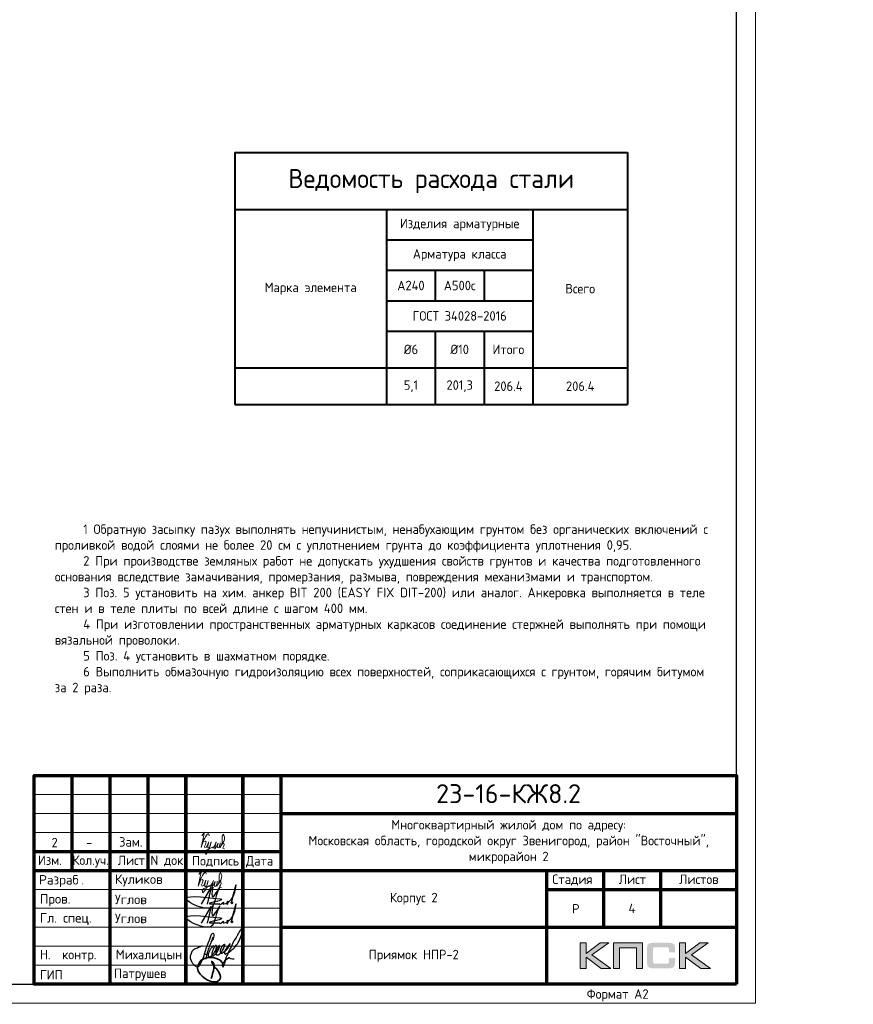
# Model space of a CAD drawing. Header units: millimetres. Extents: x 130535 to 3472113, y -231620 to 121434.
# Tile 60 of 133: x 450154 to 472114, y -7817 to 18106. Entities that reach past the tile are written whole.
import ezdxf
from ezdxf import colors
from ezdxf.entities.mleader import LeaderData, LeaderLine
from ezdxf.enums import TextEntityAlignment as Align
from ezdxf.math import Vec2, Vec3

# ---------------------------------------------------------------- set-up
doc = ezdxf.new("R2010")
doc.units = ezdxf.units.MM
for name, color, linetype, lineweight in [('0.15', 252, 'Continuous', 15), ('Standard', 7, 'Continuous', 25), ('АС-Таблицы', 7, 'Continuous', 20), ('Выноски', 20, 'Continuous', 20), ('Основная 0.6', 142, 'Continuous', 60), ('РАЗМЕРЫ', 1, 'Continuous', 9), ('Рамка', 7, 'Continuous', 70), ('Символы 0.20', 1, 'Continuous', 20), ('Текст', 7, 'Continuous', 25), ('Текст 0.25', 82, 'Continuous', 25), ('ТОНКИЕ', 7, 'Continuous', 9)]:
    doc.layers.add(name, color=color, linetype=linetype, lineweight=lineweight)
doc.layers.add('ТОЛСТЫЕ_ОСНОВНЫЕ', color=6, linetype='Continuous')
doc.styles.add('GOST-2.304_Type-B', font='GOST_Common.ttf')
doc.styles.add('style1', font='GOST_Common.ttf', dxfattribs={"height": 500})
doc.styles.add('ГОСТ', font='isocpeur.TTF')

# ---------------------------------------------------------------- blocks, each defined once
blk = doc.blocks.new('_None')
blk = doc.blocks.new('СЛОЖНЫЙ_ОБЪЕКТ_0')
at = {"layer": 'Standard', "color": 7, "linetype": 'Continuous', "lineweight": 25}
for points, start_tangent, end_tangent in [([(-5.888, 1.589), (-5.939, 1.691), (-5.972, 1.691), (-6.022, 1.617), (-6.064, 1.496), (-6.076, 1.414), (-6.076, 1.373), (-6.09, 1.219), (-6.071, 1.071), (-6.041, 1.003), (-6.009, 0.988), (-5.985, 1.012), (-5.95, 1.047), (-5.922, 1.075), (-5.915, 1.097), (-5.843, 1.207), (-5.798, 1.324), (-5.779, 1.438), (-5.77, 1.604), (-5.809, 1.746), (-5.833, 1.77), (-5.864, 1.752), (-5.885, 1.721), (-5.913, 1.566), (-5.919, 1.492), (-5.925, 1.334), (-5.906, 1.223), (-5.871, 1.161), (-5.807, 1.124), (-5.751, 1.203), (-5.713, 1.262), (-5.692, 1.316), (-5.66, 1.414), (-5.641, 1.525), (-5.625, 1.661), (-5.641, 1.808), (-5.657, 1.824), (-5.667, 1.824), (-5.695, 1.763), (-5.714, 1.672), (-5.725, 1.541), (-5.722, 1.421), (-5.665, 1.291), (-5.617, 1.276), (-5.55, 1.31), (-5.459, 1.426), (-5.4, 1.599), (-5.374, 1.864), (-5.388, 1.981), (-5.406, 1.999), (-5.432, 1.973), (-5.463, 1.934), (-5.509, 1.789), (-5.527, 1.661), (-5.508, 1.54), (-5.457, 1.473), (-5.411, 1.463), (-5.347, 1.501), (-5.271, 1.621), (-5.193, 1.738), (-5.143, 1.879), (-5.113, 2.032), (-5.113, 2.111), (-5.121, 2.138), (-5.14, 2.12), (-5.169, 2.039), (-5.206, 1.924), (-5.241, 1.787), (-5.254, 1.679), (-5.254, 1.582), (-5.237, 1.516), (-5.219, 1.498), (-5.191, 1.482), (-5.154, 1.519), (-5.086, 1.578), (-4.953, 1.776), (-4.759, 2.173), (-4.667, 2.981), (-4.667, 3.227), (-4.687, 3.262), (-4.715, 3.262), (-4.742, 3.235), (-4.777, 3.18), (-4.872, 2.956), (-4.891, 2.749), (-4.921, 2.579), (-4.956, 2.444), (-5.001, 2.097), (-5.045, 1.672), (-5.064, 1.441), (-5.075, 1.334), (-5.055, 1.102), (-5.04, 0.878), (-5.04, 0.777), (-5.052, 0.744), (-5.068, 0.75), (-5.077, 0.776), (-5.092, 0.804), (-5.084, 1.076), (-4.938, 1.346), (-4.909, 1.375), (-4.851, 1.355), (-4.78, 1.355), (-4.616, 1.413)], (-0.169301, 0.985564), (0.921845, 0.387559)), ([(-6.577, 1.472), (-6.789, 1.26), (-6.973, 1.076), (-7.024, 0.851), (-7.024, 0.746), (-6.996, 0.632), (-6.845, 0.434), (-6.702, 0.33), (-6.548, 0.258), (-6.432, 0.258), (-6.35, 0.355), (-6.314, 0.52), (-6.284, 0.767), (-6.284, 1.007), (-6.298, 1.279), (-6.31, 1.543), (-6.302, 2.038), (-6.285, 2.303), (-6.246, 2.371), (-6.174, 2.3), (-6.144, 2.003), (-6.194, 1.851)], (-0.677851, -0.735199), (-0.339746, -0.940517)), ([(-6.181, 2.142), (-6.172, 1.967), (-6.172, 1.841), (-6.18, 1.7), (-6.18, 1.412), (-6.17, 1.216), (-6.17, 1.117), (-6.148, 0.957), (-6.119, 0.827)], (0.06248, -0.998046), (0.223108, -0.974794)), ([(-6.329, 1.089), (-6.3, 1.083), (-6.267, 1.081), (-6.233, 1.097), (-6.195, 1.113), (-6.161, 1.123), (-6.143, 1.143), (-6.118, 1.168)], (0.983291, -0.18204), (0.7365, 0.676437))]:
    blk.add_spline(points, degree=3, dxfattribs=dict(at, start_tangent=start_tangent, end_tangent=end_tangent))
blk = doc.blocks.new('Роспись')
at = {"layer": 'Текст', "color": 4}
blk.add_lwpolyline([(4.18, 0.67), (6.68, 5.03), (5.62, 0.66)], dxfattribs=at)
for points in [[(7.11, 5.14), (7.17, 2.59), (9.02, 5.2), (8.57, 4.35), (6.55, -0.29), (0.19, 1.88), (9.09, 2.02)], [(11.23, 1.12), (12.72, 3.08), (13.28, 5.66), (11.96, 0.97)], [(9.09, 2.02), (9.4, 1.96), (6.15, 0.84), (8.42, 0.77), (8.9, 0.77)], [(8.9, 0.77), (8.97, 0.64), (9.94, 1.16)], [(9.94, 1.16), (9.82, 0.79), (10.85, 0.93)], [(10.85, 0.93), (11.13, 1.44), (11.23, 1.11), (10.92, 0.57), (10.85, 0.93)], [(11.23, 1.12), (11.03, 1.05), (10.98, 1.33), (11.05, 1.41)], [(11.96, 0.97), (12.16, 0.71), (12.34, 1.19), (12.03, 1.14), (11.96, 0.97)]]:
    blk.add_spline(points, degree=3, dxfattribs=at)
blk = doc.blocks.new('11')
at = {"layer": 'Выноски'}
for p, q in [((47885, 66608), (47944, 66700)), ((47944, 66700), (47962, 66737)), ((47962, 66737), (47989, 66781)), ((47989, 66781), (48016, 66806)), ((48016, 66806), (48038, 66823)), ((48038, 66823), (48060, 66786)), ((48060, 66786), (48058, 66769))]:
    blk.add_line(p, q, dxfattribs=at)
blk.add_lwpolyline([(47863, 66761), (47937, 66865), (47843, 66458), (47885, 66564), (47905, 66616), (47954, 66628), (47979, 66606), (47957, 66539), (47937, 66487), (47947, 66458), (47991, 66470), (48051, 66611), (48041, 66569), (48023, 66505), (48023, 66448), (48065, 66448), (48090, 66529), (48110, 66608), (48043, 66369), (47972, 66275), (47954, 66344), (47991, 66389), (48078, 66431), (48142, 66470), (48154, 66441), (48204, 66512), (48246, 66606), (48209, 66455), (48204, 66418), (48295, 66574), (48265, 66463), (48265, 66455), (48312, 66453), (48342, 66529), (48347, 66584), (48337, 66465), (48349, 66453), (48401, 66569), (48443, 66616), (48461, 66678), (48466, 66727), (48436, 66811), (48399, 66754), (48399, 66618), (48389, 66549), (48374, 66507), (48416, 66564), (48441, 66576), (48451, 66524), (48433, 66482), (48419, 66453), (48424, 66428), (48458, 66421)], dxfattribs=at)
blk = doc.blocks.new('A$Cd09756da')
h = blk.add_hatch(color=0)
h.paths.add_polyline_path([(-3363, 1089), (-3590, 1089), (-3962, 809), (-3962, 1089), (-4120, 1089), (-4120, 417), (-3962, 417), (-3962, 712), (-3560, 417), (-3308, 417), (-3809, 772)])
h.paths.add_polyline_path([(-3080, 963), (-2635, 963), (-2635, 417), (-2478, 417), (-2478, 1089), (-2645, 1089), (-3236, 1089), (-3236, 930), (-3236, 417), (-3080, 417)])
h.paths.add_polyline_path([(-1340, 1093), (-1498, 1093), (-1498, 420), (-1340, 420), (-1340, 716), (-938, 420), (-686, 420), (-1187, 776), (-741, 1093), (-968, 1093), (-1340, 813)])
at = {"true_color": 0x5f007f}
blk.add_hatch(color=206, dxfattribs=at).paths.add_polyline_path([(-1629, 1018), (-1631, 1026), (-1634, 1032), (-1638, 1038), (-1641, 1044), (-1644, 1049), (-1649, 1054), (-1653, 1059), (-1657, 1063), (-1662, 1066), (-1668, 1071), (-1674, 1074), (-1681, 1077), (-1688, 1079), (-1696, 1082), (-1703, 1084), (-1721, 1088), (-1741, 1091), (-1762, 1092), (-1786, 1093), (-2187, 1093), (-2210, 1092), (-2231, 1091), (-2251, 1088), (-2268, 1084), (-2276, 1082), (-2284, 1079), (-2291, 1077), (-2297, 1073), (-2303, 1071), (-2310, 1066), (-2315, 1063), (-2319, 1059), (-2323, 1054), (-2327, 1049), (-2331, 1044), (-2335, 1038), (-2337, 1032), (-2340, 1025), (-2343, 1018), (-2345, 1010), (-2348, 994), (-2351, 976), (-2353, 956), (-2353, 934), (-2353, 580), (-2353, 557), (-2351, 537), (-2348, 519), (-2345, 502), (-2343, 495), (-2340, 488), (-2337, 481), (-2335, 474), (-2331, 469), (-2327, 463), (-2323, 459), (-2319, 454), (-2315, 450), (-2309, 446), (-2303, 443), (-2297, 439), (-2291, 436), (-2283, 434), (-2276, 431), (-2268, 429), (-2251, 425), (-2231, 423), (-2209, 421), (-2187, 420), (-1786, 420), (-1762, 421), (-1741, 422), (-1721, 425), (-1704, 428), (-1696, 431), (-1688, 433), (-1681, 436), (-1674, 439), (-1668, 442), (-1662, 446), (-1657, 450), (-1653, 454), (-1649, 458), (-1644, 463), (-1641, 468), (-1638, 474), (-1634, 481), (-1631, 487), (-1629, 495), (-1626, 502), (-1623, 519), (-1620, 537), (-1619, 557), (-1618, 580), (-1618, 691), (-1775, 691), (-1775, 600), (-1775, 594), (-1776, 588), (-1777, 582), (-1779, 577), (-1781, 572), (-1783, 568), (-1786, 564), (-1789, 560), (-1792, 557), (-1797, 554), (-1801, 552), (-1806, 550), (-1811, 548), (-1817, 548), (-1824, 547), (-1830, 546), (-2153, 546), (-2159, 547), (-2164, 548), (-2168, 550), (-2172, 552), (-2176, 555), (-2180, 557), (-2183, 561), (-2186, 565), (-2189, 569), (-2191, 573), (-2193, 578), (-2194, 583), (-2196, 593), (-2197, 602), (-2197, 925), (-2197, 931), (-2196, 936), (-2195, 941), (-2193, 946), (-2192, 950), (-2190, 954), (-2187, 957), (-2185, 961), (-2181, 963), (-2178, 966), (-2173, 968), (-2169, 970), (-2164, 971), (-2160, 972), (-2154, 972), (-2149, 972), (-1830, 972), (-1824, 972), (-1817, 972), (-1812, 970), (-1807, 969), (-1802, 967), (-1797, 965), (-1793, 961), (-1790, 958), (-1786, 954), (-1783, 950), (-1781, 946), (-1779, 941), (-1777, 936), (-1776, 931), (-1775, 925), (-1775, 918), (-1775, 844), (-1618, 844), (-1618, 934), (-1619, 956), (-1620, 976), (-1623, 994), (-1627, 1010)])
at = {"color": 0, "lineweight": 0}
for points in [[(-4120, 417), (-4120, 1089), (-3962, 1089), (-3962, 809), (-3590, 1089), (-3363, 1089), (-3809, 772), (-3308, 417), (-3560, 417), (-3962, 712), (-3962, 417), (-4120, 417)], [(-3080, 417), (-3080, 963), (-2635, 963), (-2635, 417), (-2478, 417), (-2478, 1089), (-2645, 1089), (-3236, 1089), (-3236, 930), (-3236, 417), (-3080, 417)], [(-1498, 420), (-1498, 1093), (-1340, 1093), (-1340, 813), (-968, 1093), (-741, 1093), (-1187, 776), (-686, 420), (-938, 420), (-1340, 716), (-1340, 420), (-1498, 420)]]:
    blk.add_lwpolyline(points, close=True, dxfattribs=at)
at = {"lineweight": 35}
blk.add_lwpolyline([(-13508, 523), (-13547, 578), (-13600, 632), (-13677, 670), (-13759, 693), (-13818, 702), (-13912, 702), (-14016, 676), (-14099, 633), (-14147, 575), (-14180, 499), (-14196, 424), (-14178, 345), (-14125, 271), (-14070, 216), (-14013, 165), (-13943, 121), (-13865, 83), (-13793, 64), (-13740, 64), (-13666, 78), (-13601, 136), (-13593, 202), (-13604, 266), (-13651, 344), (-13699, 405), (-13737, 443), (-13779, 503), (-13800, 532), (-13813, 569), (-13820, 591), (-13820, 601), (-13802, 592), (-13787, 577), (-13771, 554), (-13766, 528), (-13766, 443), (-13775, 355), (-13799, 285), (-13814, 219), (-13841, 149)], dxfattribs=at)
at = {"layer": 'Рамка'}
for p, q in [((-17500, 3000), (-17500, 5500)), ((-16500, 0), (-16500, 5500)), ((-15500, 3000), (-15500, 5500)), ((-14500, 0), (-14500, 5500)), ((-14500, 5500), (-14500, 0)), ((-13000, 5500), (-13000, 0)), ((-13000, 0), (-13000, 5500)), ((-12000, 5500), (-12000, 0)), ((-12000, 4500), (0, 4500)), ((-18500, 3500), (-12000, 3500)), ((-18500, 3000), (0, 3000)), ((-5000, 3000), (-5000, 0)), ((-3500, 3000), (-3500, 1500)), ((-2000, 3000), (-2000, 1500)), ((-5000, 2500), (0, 2500)), ((-5000, 2500), (0, 2500)), ((-12000, 1500), (0, 1500))]:
    blk.add_line(p, q, dxfattribs=at)
at = {"layer": 'Рамка', "lineweight": 15}
for p, q in [((-18500, 5000), (-12000, 5000)), ((-18500, 4500), (-12000, 4500)), ((-18500, 4000), (-12000, 4000)), ((-18500, 2500), (-12000, 2500)), ((-18500, 2000), (-12000, 2000)), ((-18500, 1500), (-12000, 1500)), ((-18500, 1000), (-12000, 1000)), ((-18500, 500), (-12000, 500))]:
    blk.add_line(p, q, dxfattribs=at)
at = {"layer": 'Рамка'}
blk.add_lwpolyline([(0, 0), (-18500, 0), (-18500, 5500), (0, 5500)], close=True, dxfattribs=at)
at = {"color": 18, "true_color": 0x000000, "xscale": 100, "yscale": 100, "zscale": 100}
for p in [(-14508, 2045), (-14508, 1545)]:
    blk.add_blockref('Роспись', p, dxfattribs=at)
at = {"layer": '0.15', "xscale": 462, "yscale": 462, "zscale": 462, "rotation": 339.9822667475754}
blk.add_blockref('СЛОЖНЫЙ_ОБЪЕКТ_0', (-11452, -669), dxfattribs=at)
at = {"layer": 'Выноски'}
blk.add_blockref('11', (-62024, -63871), dxfattribs=at)
at = {"color": 7, "style": 'ГОСТ'}
for s, p in [('Разраб', (-18371, 2627)), ('.', (-17258, 2627))]:
    blk.add_text(s, height=250, dxfattribs=at).set_placement(p)
at = {"layer": 'РАЗМЕРЫ', "color": 7, "char_height": 250, "attachment_point": 4, "style": 'ГОСТ'}
for s, insert in [('{\\C256;Куликов}', (-16371, 2734)), ('Пров.', (-18346, 2215)), ('Углов', (-16371, 2234)), ('Гл. спец.', (-18346, 1715)), ('Углов', (-16371, 1734))]:
    blk.add_mtext_dynamic_manual_height_columns(s, width=2000, gutter_width=1250, heights=[0], dxfattribs=dict(at, insert=insert))
at = {"layer": 'РАЗМЕРЫ', "color": 7, "linetype": 'Continuous', "char_height": 250, "width": 2000, "attachment_point": 4, "style": 'GOST-2.304_Type-B'}
for s, insert in [(' Н.  контр.', (-18500, 750)), (' Михалицын', (-16500, 750)), (' ГИП', (-18500, 250)), ('Патрушев', (-16394, 255))]:
    blk.add_mtext(s, dxfattribs=dict(at, insert=insert))
at = {"layer": 'Текст', "color": 7, "style": 'ГОСТ'}
blk.add_text('23-16-КЖ8.2', height=500, dxfattribs=at).set_placement((-6003, 5019), align=Align.MIDDLE_CENTER)
at = {"layer": 'Текст', "color": 7, "style": 'GOST-2.304_Type-B'}
for s, p in [('Изм.', (-18400, 3141)), ('Кол.уч.', (-17490, 3143)), ('Лист', (-16298, 3139)), ('N док.', (-15435, 3141)), ('Подпись', (-14340, 3127)), ('Дата', (-12920, 3127)), ('Стадия', (-4850, 2640)), ('Лист', (-3100, 2640)), ('Листов', (-1508, 2640)), ('Р', (-4328, 1863))]:
    blk.add_text(s, height=250, dxfattribs=at).set_placement(p)
at = {"layer": 'Текст', "color": 7, "linetype": 'Continuous', "lineweight": 0, "char_height": 250, "attachment_point": 5, "style": 'GOST-2.304_Type-B'}
for s, insert, width in [('Многоквартирный жилой дом по адресу:\\PМосковская область, городской округ Звенигород, район "Восточный", микрорайон 2', (-6000, 3750), 12000), ('Корпус 2', (-8500, 2250), 7000)]:
    blk.add_mtext(s, dxfattribs=dict(at, insert=insert, width=width))
blk = doc.blocks.new('*U5')
at = {"layer": 'ТОЛСТЫЕ_ОСНОВНЫЕ', "color": 6}
blk.add_lwpolyline([(20, 5), (589, 5), (589, 415), (20, 415)], close=True, dxfattribs=at)
at = {"layer": 'ТОНКИЕ'}
blk.add_lwpolyline([(0, 0), (594, 0), (594, 420), (0, 420)], close=True, dxfattribs=at)
at = {"layer": 'Текст', "style": 'style1'}
blk.add_text('Формат А2', height=2.5, dxfattribs=at).set_placement((549.57, 1.2))
blk = doc.blocks.new('*T395')
at = {"layer": 'Основная 0.6', "color": 0, "lineweight": 40, "transparency": 16777216}
for p, q in [((0, 0), (10350, 0)), ((0, 0), (0, -6633)), ((10350, 0), (10350, -6633)), ((0, -1500), (10350, -1500)), ((4000, -1500), (4000, -6633)), ((7850, -1500), (7850, -6633)), ((4000, -2300), (7850, -2300)), ((4000, -3100), (7850, -3100)), ((5283, -3100), (5283, -3900)), ((6567, -3100), (6567, -3900)), ((4000, -3900), (7850, -3900)), ((4000, -4700), (7850, -4700)), ((5283, -4700), (5283, -6633)), ((6567, -4700), (6567, -6633)), ((0, -5667), (10350, -5667)), ((0, -6633), (10350, -6633))]:
    blk.add_line(p, q, dxfattribs=at)
at = {"layer": 'Основная 0.6', "color": 0, "transparency": 16777216, "attachment_point": 5, "style": 'GOST-2.304_Type-B'}
for s, insert, char_height, width in [('Ведомость расхода стали', (5175, -750), 500, 10050), ('Изделия арматурные', (5925, -1900), 250, 3550), ('Арматура класса', (5925, -2700), 250, 3550), ('А240', (4642, -3500), 250, 983.33), ('А500с', (5925, -3500), 250, 983.33), ('Марка элемента', (2000, -3583), 250, 3700), ('Всего', (9100, -3583), 250, 2200), ('ГОСТ 34028-2016', (5925, -4300), 250, 3550), ('%%C6', (4642, -5183), 250, 983.33), ('%%C10', (5925, -5183), 250, 983.33), ('Итого', (7208, -5183), 250, 983.33), ('5,1', (4642, -6150), 250, 983.33), ('201,3', (5925, -6150), 250, 983.33), ('206.4', (7208, -6150), 250, 983.33), ('206.4', (9100, -6150), 250, 2200)]:
    blk.add_mtext(s, dxfattribs=dict(at, insert=insert, char_height=char_height, width=width))
blk = doc.blocks.new('*T398')
at = {"layer": 'АС-Таблицы', "color": 0, "linetype": 'ByBlock', "lineweight": -2, "transparency": 16777216}
for p, q in [((0, 0), (1500, 0)), ((0, -1000), (1500, -1000))]:
    blk.add_line(p, q, dxfattribs=at)
at = {"layer": 'АС-Таблицы', "color": 0, "linetype": 'ByBlock', "lineweight": 50, "transparency": 16777216}
for p, q in [((0, 0), (0, -1000)), ((1500, 0), (1500, -1000))]:
    blk.add_line(p, q, dxfattribs=at)
at = {"layer": 'АС-Таблицы', "color": 0, "transparency": 16777216, "insert": (750, -500), "char_height": 250, "width": 1000, "attachment_point": 5, "style": 'ГОСТ'}
blk.add_mtext('4', dxfattribs=at)

msp = doc.modelspace()

# ---------------------------------------------------------------- block references
at = {"xscale": 100, "yscale": 100, "zscale": 100}
msp.add_blockref('*U5', (410134.8, -7790.1), dxfattribs=at)
for name, p in [('*T395', (455819, 14607.2)), ('*T398', (465534.8, -4790.1))]:
    msp.add_blockref(name, p)
at = {"lineweight": 50, "ltscale": 100}
msp.add_blockref('A$Cd09756da', (469034.8, -7290.1), dxfattribs=at)
at = {"layer": 'Выноски'}
msp.add_blockref('11', (407087.7, -70146.6), dxfattribs=at)

# ---------------------------------------------------------------- texts
at = {"insert": (153574.3, 18462.6), "char_height": 330, "attachment_point": 1, "style": 'ГОСТ'}
msp.add_mtext_dynamic_manual_height_columns('\\pi10055.14148;{\\H1.5152x;\\P\\pi7542.56108;Общие указания\\P\\pi1650;}1.^IРабочая документация разработана в соответствии с заданием на проектирование, требованиями действующих технических регламентов, стандартов, сводов правил и других документов, содержащих установленные требования.\\P2.^IРабочая документация выполнена в соответствии со следующими нормативными и техническими документами:\\P-^IСП 20.13330.2016 "Нагрузки и Воздействия";\\P-^IСП 63.13330.2012 "Бетонные и железобетонные конструкции. Основные положения";\\P-^IСП 22.13330.2016 "Основания зданий и сооружений";\\P-^IСП 45.13330.2012 "Земляные сооружения, основания и фундаменты".\\P3.   За относительную отметку 0,000 принята отметка чистого пола первого этажа.\\P4.^IПеречень видов работ, для которых необходимо составлять акты освидетельствования скрытых работ:\\P-^Iармирование конструкций;\\P-^Iосвидетельствование опалубки перед бетонированием;\\P-^Iвыполнение сварочных работ;\\P-^Iотбор контрольных проб бетона;\\P-^Iсоответствие законченных железобетонных конструкций проекту с отображением качества работ;\\P-^Iустройство монолитных конструкций, выполняемых в зимнее время;  \\P\\pi0;        -    устройство гидроизоляции;\\P\\pi1650;-^Iуплотнение грунтов и обратную засыпку.\\PЗапрещается выполнение последующих работ при отсутствии актов освидетельствования предшествующих скрытых работ во всех случаях.\\P\\pi0;        5. Проект рассчитан на производство работ в период положительных температур. В случае выполнения работ при отрицательных температурах необходимо выполнять требования СНиП часть 3 по производству работ и ППР.\\P        6. При минимальной температуре воздуха до минус 15°С допускается:\\P\\pi1650;-выдерживание бетона в конструкции методом термоса, при предварительном разогреве бетонной смеси;\\P -форсированный электроразогрев бетона в конструкции с повторным уплотнением.\\PПри минимальной температуре воздуха до минус 25°С допускается:\\P -обогрев бетона в греющей опалубке с помощью низкотемпературных электронагревателей;\\P -электродный сквозной прогрев бетона;\\P -электрообогрев с помощью греющего провода.', width=18460.283, gutter_width=5800, heights=[33815.2], dxfattribs=at)
at = {"color": 1, "linetype": 'Continuous', "lineweight": 30, "insert": (460534.8, -6540.1), "char_height": 250, "width": 7000, "attachment_point": 5, "style": 'GOST-2.304_Type-B'}
msp.add_mtext('{\\C256;Приямок НПР-2}', dxfattribs=at)
at = {"layer": 'Текст', "color": 7, "style": 'GOST-2.304_Type-B'}
for s, p in [('2', (450993.7, -3684.2)), ('-', (451903.7, -3682.7)), ('Зам.', (452772.6, -3666.2))]:
    msp.add_text(s, height=250, dxfattribs=at).set_placement(p)
at = {"layer": 'Текст 0.25', "char_height": 250, "attachment_point": 1, "style": 'GOST-2.304_Type-B'}
for insert in [(385539.3, 4816.9), (451078.6, 4816.9)]:
    msp.add_mtext_dynamic_manual_height_columns('\\pi750;1 Обратную засыпку пазух выполнять непучинистым, ненабухающим грунтом без органических включений с проливкой водой слоями не более 20 см с уплотнением грунта до коэффициента уплотнения 0,95.\\P2 При производстве земляных работ не допускать ухудшения свойств грунтов и качества подготовленного основания вследствие замачивания, промерзания, размыва, повреждения механизмами и транспортом.\\P3 Поз. 5 установить на хим. анкер BIT 200 (EASY FIX DIT-200) или аналог. Анкеровка выполняется в теле стен и в теле плиты по всей длине с шагом 400 мм.\\P4 При изготовлении пространственных арматурных каркасов соединение стержней выполнять при помощи вязальной проволоки. \\P5 Поз. 4 установить в шахматном порядке.\\P6 Выполнить обмазочную гидроизоляцию всех поверхностей, соприкасающихся с грунтом, горячим битумом за 2 раза.', width=17507.725, gutter_width=1250, heights=[0], dxfattribs=dict(at, insert=insert))

# ---------------------------------------------------------------- leaders
at = {"layer": 'Символы 0.20', "ltscale": 100}
ml = msp.add_multileader_mtext('Standard', dxfattribs=at)
ml.set_content('Труба Тр\\Pниз трубы в уровне верха плиты', color=256, style='ГОСТ')
ml.set_leader_properties(color=256, linetype='ByLayer', lineweight=-1)
ml.set_arrow_properties(name='NONE')
ml.build(insert=Vec2(0, 0))
ml.multileader.update_dxf_attribs({"text_left_attachment_type": 6, "text_right_attachment_type": 6, "dogleg_length": 2.5, "arrow_head_size": 45, "scale": 100})
ctx = ml.context
ctx.base_point, ctx.scale, ctx.char_height, ctx.arrow_head_size, ctx.landing_gap_size, ctx.plane_origin = Vec3(439775.3, 9734), 100, 300, 45, 22.5, Vec3(433878.8, 6423.5)
ctx.left_attachment, ctx.right_attachment = 6, 6
notes = []
notes.append((ctx, [(1, (1, 1, 0), (439525.3, 9734), (1, 0), 250, [(0, [(438885.9, 8093.7)], 0, [])])]))
ctx.mtext.insert, ctx.mtext.width, ctx.mtext.flow_direction = Vec3(439797.8, 10124), 6576.024, 5
ml = msp.add_multileader_mtext('Standard', dxfattribs=at)
ml.set_content('Труба Тр\\Pниз трубы в уровне верха плиты', color=256, style='ГОСТ')
ml.set_leader_properties(color=256, linetype='ByLayer', lineweight=-1)
ml.set_arrow_properties(name='NONE')
ml.build(insert=Vec2(0, 0))
ml.multileader.update_dxf_attribs({"text_left_attachment_type": 6, "text_right_attachment_type": 6, "dogleg_length": 2.5, "arrow_head_size": 45, "scale": 100})
ctx = ml.context
ctx.base_point, ctx.scale, ctx.char_height, ctx.arrow_head_size, ctx.landing_gap_size, ctx.plane_origin = Vec3(374236, 9404.1), 100, 300, 45, 22.5, Vec3(368339.5, 6093.6)
ctx.left_attachment, ctx.right_attachment = 6, 6
notes.append((ctx, [(1, (1, 1, 0), (373986, 9404.1), (1, 0), 250, [(0, [(373346.6, 7763.7)], 0, [])])]))
ctx.mtext.insert, ctx.mtext.width, ctx.mtext.flow_direction = Vec3(374258.5, 9794.1), 6442.783, 5
ml = msp.add_multileader_mtext('Standard', dxfattribs=at)
ml.set_content('Щебень фр.20-40', color=256, style='ГОСТ')
ml.set_leader_properties(color=256, linetype='ByLayer', lineweight=-1)
ml.set_arrow_properties(name='NONE')
ml.build(insert=Vec2(0, 0))
ml.multileader.update_dxf_attribs({"text_left_attachment_type": 6, "text_right_attachment_type": 6, "dogleg_length": 2.5, "arrow_head_size": 45, "scale": 100})
ctx = ml.context
ctx.base_point, ctx.scale, ctx.char_height, ctx.arrow_head_size, ctx.landing_gap_size, ctx.plane_origin = Vec3(443794.3, 5890.3), 100, 300, 45, 22.5, Vec3(437897.8, 2579.9)
ctx.left_attachment, ctx.right_attachment = 6, 6
notes.append((ctx, [(1, (1, 1, 0), (443544.3, 5890.3), (1, 0), 250, [(0, [(441793.3, 7316.8)], 0, [])])]))
ctx.mtext.insert, ctx.mtext.width, ctx.mtext.flow_direction = Vec3(443816.8, 6280.3), 2129.129, 5
ml = msp.add_multileader_mtext('Standard', dxfattribs=at)
ml.set_content('Щебень фр.20-40', color=256, style='ГОСТ')
ml.set_leader_properties(color=256, linetype='ByLayer', lineweight=-1)
ml.set_arrow_properties(name='NONE')
ml.build(insert=Vec2(0, 0))
ml.multileader.update_dxf_attribs({"text_left_attachment_type": 6, "text_right_attachment_type": 6, "dogleg_length": 2.5, "arrow_head_size": 45, "scale": 100})
ctx = ml.context
ctx.base_point, ctx.scale, ctx.char_height, ctx.arrow_head_size, ctx.landing_gap_size, ctx.plane_origin = Vec3(378255, 5560.4), 100, 300, 45, 22.5, Vec3(372358.5, 2249.9)
ctx.left_attachment, ctx.right_attachment = 6, 6
notes.append((ctx, [(1, (1, 1, 0), (378005, 5560.4), (1, 0), 250, [(0, [(376254, 6986.9)], 0, [])])]))
ctx.mtext.insert, ctx.mtext.width, ctx.mtext.flow_direction = Vec3(378277.5, 5950.4), 2129.129, 5
for ctx, leaders in notes:
    for number, flags, end, landing, length, lines in leaders:
        leader = LeaderData()
        leader.index, (leader.has_last_leader_line, leader.has_dogleg_vector, leader.attachment_direction) = number, flags
        leader.last_leader_point, leader.dogleg_vector, leader.dogleg_length = Vec3(end), Vec3(landing), length
        for number, points, colour, breaks in lines:
            line = LeaderLine()
            line.index, line.vertices, line.color, line.breaks = number, Vec3.list(points), colors.encode_raw_color(colour), breaks
            leader.lines.append(line)
        ctx.leaders.append(leader)

doc.saveas('drawing.dxf')
